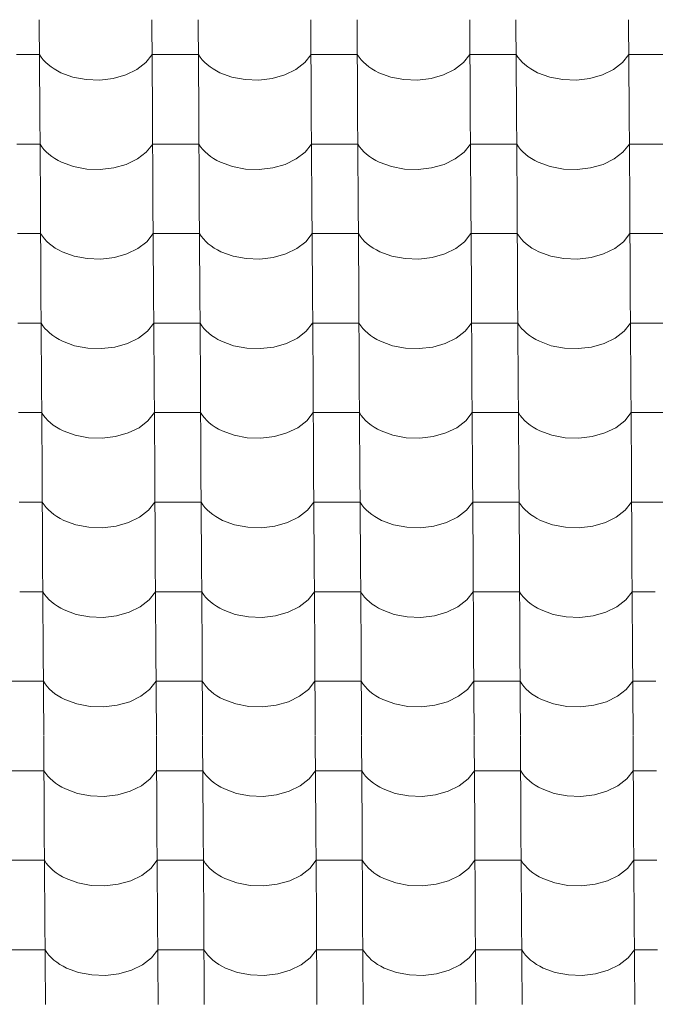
# Model space of a CAD drawing. Header units: millimetres. Extents: x -29001 to 109416, y -1251 to 13451.
# Tile 122 of 163: x -7600 to -6940, y 8009 to 9032. Entities that reach past the tile are written whole.
import ezdxf

# ---------------------------------------------------------------- set-up
doc = ezdxf.new("R2010")
doc.units = ezdxf.units.MM
doc.header["$MEASUREMENT"] = 0
doc.layers.add('POHLED JIŽNÍ_1_Konstrukce - nosné', color=7, linetype='Continuous')
doc.layers.add('POHLED JIŽNÍ_1_Nové_Výplně - Povrchové', color=7, linetype='Continuous')

# ---------------------------------------------------------------- blocks, each defined once
blk = doc.blocks.new('*X1', base_point=(-31394.7, -25864.9))
at = {"layer": 'POHLED JIŽNÍ_1_Nové_Výplně - Povrchové', "color": 21, "linetype": 'Continuous', "lineweight": 20, "true_color": 0xffaaaa}
for p, q in [((-7579.8, 9032.1), (-7579.2, 8939.4)), ((-7462.8, 9032.1), (-7462.3, 8939.4)), ((-7414.8, 9032.1), (-7414.2, 8939.4)), ((-7297.8, 9032.1), (-7297.3, 8939.4)), ((-7249.8, 9032.1), (-7249.2, 8939.4)), ((-7132.8, 9032.1), (-7132.3, 8939.4)), ((-7084.8, 9032.1), (-7084.2, 8939.4)), ((-6967.8, 9032.1), (-6967.3, 8939.4)), ((-7579.6, 8995.9), (-7603.6, 8995.9)), ((-7579.6, 8995.9), (-7577.7, 8993.2)), ((-7577.7, 8993.2), (-7575.6, 8990.5)), ((-7575.6, 8990.5), (-7573.2, 8987.9)), ((-7469.2, 8987.6), (-7462.6, 8995.9)), ((-7438.6, 8995.9), (-7462.6, 8995.9)), ((-7414.6, 8995.9), (-7438.6, 8995.9)), ((-7414.6, 8995.9), (-7412.7, 8993.2)), ((-7412.7, 8993.2), (-7410.6, 8990.5)), ((-7410.6, 8990.5), (-7408.2, 8987.9)), ((-7304.2, 8987.6), (-7297.6, 8995.9)), ((-7273.6, 8995.9), (-7297.6, 8995.9)), ((-7249.6, 8995.9), (-7273.6, 8995.9)), ((-7249.6, 8995.9), (-7247.7, 8993.2)), ((-7247.7, 8993.2), (-7245.6, 8990.5)), ((-7245.6, 8990.5), (-7243.2, 8987.9)), ((-7139.2, 8987.6), (-7132.6, 8995.9)), ((-7108.6, 8995.9), (-7132.6, 8995.9)), ((-7084.6, 8995.9), (-7108.6, 8995.9)), ((-7084.6, 8995.9), (-7082.7, 8993.2)), ((-7082.7, 8993.2), (-7080.6, 8990.5)), ((-7080.6, 8990.5), (-7078.2, 8987.9)), ((-6974.2, 8987.6), (-6967.6, 8995.9)), ((-6943.6, 8995.9), (-6967.6, 8995.9)), ((-6919.6, 8995.9), (-6943.6, 8995.9)), ((-7573.2, 8987.9), (-7570.5, 8985.4)), ((-7570.5, 8985.4), (-7567.5, 8983.1)), ((-7567.5, 8983.1), (-7564.3, 8980.9)), ((-7564.3, 8980.9), (-7560.9, 8978.9)), ((-7489.9, 8974.8), (-7478.5, 8980.4)), ((-7478.5, 8980.4), (-7469.2, 8987.6)), ((-7408.2, 8987.9), (-7405.5, 8985.4)), ((-7405.5, 8985.4), (-7402.5, 8983.1)), ((-7402.5, 8983.1), (-7399.3, 8980.9)), ((-7399.3, 8980.9), (-7395.9, 8978.9)), ((-7324.9, 8974.8), (-7313.5, 8980.4)), ((-7313.5, 8980.4), (-7304.2, 8987.6)), ((-7243.2, 8987.9), (-7240.5, 8985.4)), ((-7240.5, 8985.4), (-7237.5, 8983.1)), ((-7237.5, 8983.1), (-7234.3, 8980.9)), ((-7234.3, 8980.9), (-7230.9, 8978.9)), ((-7159.9, 8974.8), (-7148.5, 8980.4)), ((-7148.5, 8980.4), (-7139.2, 8987.6)), ((-7078.2, 8987.9), (-7075.5, 8985.4)), ((-7075.5, 8985.4), (-7072.5, 8983.1)), ((-7072.5, 8983.1), (-7069.3, 8980.9)), ((-7069.3, 8980.9), (-7065.9, 8978.9)), ((-6994.9, 8974.8), (-6983.5, 8980.4)), ((-6983.5, 8980.4), (-6974.2, 8987.6)), ((-7560.9, 8978.9), (-7557.3, 8977)), ((-7557.3, 8977), (-7544.8, 8972.5)), ((-7544.8, 8972.5), (-7531.1, 8969.9)), ((-7531.1, 8969.9), (-7516.9, 8969.4)), ((-7516.9, 8969.4), (-7503, 8971.1)), ((-7503, 8971.1), (-7489.9, 8974.8)), ((-7395.9, 8978.9), (-7392.3, 8977)), ((-7392.3, 8977), (-7379.8, 8972.5)), ((-7379.8, 8972.5), (-7366.1, 8969.9)), ((-7366.1, 8969.9), (-7351.9, 8969.4)), ((-7351.9, 8969.4), (-7338, 8971.1)), ((-7338, 8971.1), (-7324.9, 8974.8)), ((-7230.9, 8978.9), (-7227.3, 8977)), ((-7227.3, 8977), (-7214.8, 8972.5)), ((-7214.8, 8972.5), (-7201.1, 8969.9)), ((-7201.1, 8969.9), (-7186.9, 8969.4)), ((-7186.9, 8969.4), (-7173, 8971.1)), ((-7173, 8971.1), (-7159.9, 8974.8)), ((-7065.9, 8978.9), (-7062.3, 8977)), ((-7062.3, 8977), (-7049.8, 8972.5)), ((-7049.8, 8972.5), (-7036.1, 8969.9)), ((-7036.1, 8969.9), (-7021.9, 8969.4)), ((-7021.9, 8969.4), (-7008, 8971.1)), ((-7008, 8971.1), (-6994.9, 8974.8)), ((-7579.2, 8939.1), (-7578.6, 8846.4)), ((-7462.3, 8939.1), (-7461.7, 8846.4)), ((-7414.2, 8939.1), (-7413.6, 8846.4)), ((-7297.3, 8939.1), (-7296.7, 8846.4)), ((-7249.2, 8939.1), (-7248.6, 8846.4)), ((-7132.3, 8939.1), (-7131.7, 8846.4)), ((-7084.2, 8939.1), (-7083.7, 8846.4)), ((-6967.3, 8939.1), (-6966.7, 8846.4)), ((-7579, 8902.9), (-7603, 8902.9)), ((-7579, 8902.9), (-7577.2, 8900.1)), ((-7577.2, 8900.1), (-7575, 8897.4)), ((-7468.7, 8894.5), (-7462, 8902.9)), ((-7438, 8902.9), (-7462, 8902.9)), ((-7414, 8902.9), (-7438, 8902.9)), ((-7414, 8902.9), (-7412.2, 8900.1)), ((-7412.2, 8900.1), (-7410, 8897.4)), ((-7303.7, 8894.5), (-7297, 8902.9)), ((-7273, 8902.9), (-7297, 8902.9)), ((-7249, 8902.9), (-7273, 8902.9)), ((-7249, 8902.9), (-7247.2, 8900.1)), ((-7247.2, 8900.1), (-7245, 8897.4)), ((-7138.7, 8894.5), (-7132, 8902.9)), ((-7108, 8902.9), (-7132, 8902.9)), ((-7084, 8902.9), (-7108, 8902.9)), ((-7084, 8902.9), (-7082.2, 8900.1)), ((-7082.2, 8900.1), (-7080, 8897.4)), ((-6973.7, 8894.5), (-6967, 8902.9)), ((-6943, 8902.9), (-6967, 8902.9)), ((-6919, 8902.9), (-6943, 8902.9)), ((-7575, 8897.4), (-7572.6, 8894.9)), ((-7572.6, 8894.9), (-7569.9, 8892.4)), ((-7569.9, 8892.4), (-7566.9, 8890.1)), ((-7566.9, 8890.1), (-7563.7, 8887.9)), ((-7563.7, 8887.9), (-7560.3, 8885.9)), ((-7477.9, 8887.4), (-7468.7, 8894.5)), ((-7410, 8897.4), (-7407.6, 8894.9)), ((-7407.6, 8894.9), (-7404.9, 8892.4)), ((-7404.9, 8892.4), (-7401.9, 8890.1)), ((-7401.9, 8890.1), (-7398.7, 8887.9)), ((-7398.7, 8887.9), (-7395.3, 8885.9)), ((-7312.9, 8887.4), (-7303.7, 8894.5)), ((-7245, 8897.4), (-7242.6, 8894.9)), ((-7242.6, 8894.9), (-7239.9, 8892.4)), ((-7239.9, 8892.4), (-7236.9, 8890.1)), ((-7236.9, 8890.1), (-7233.7, 8887.9)), ((-7233.7, 8887.9), (-7230.3, 8885.9)), ((-7147.9, 8887.4), (-7138.7, 8894.5)), ((-7080, 8897.4), (-7077.6, 8894.9)), ((-7077.6, 8894.9), (-7074.9, 8892.4)), ((-7074.9, 8892.4), (-7072, 8890.1)), ((-7072, 8890.1), (-7068.8, 8887.9)), ((-7068.8, 8887.9), (-7065.3, 8885.9)), ((-6982.9, 8887.4), (-6973.7, 8894.5)), ((-7560.3, 8885.9), (-7556.7, 8884)), ((-7556.7, 8884), (-7544.2, 8879.5)), ((-7544.2, 8879.5), (-7530.5, 8876.9)), ((-7516.4, 8876.4), (-7502.4, 8878.1)), ((-7502.4, 8878.1), (-7489.4, 8881.8)), ((-7489.4, 8881.8), (-7477.9, 8887.4)), ((-7395.3, 8885.9), (-7391.7, 8884)), ((-7391.7, 8884), (-7379.2, 8879.5)), ((-7379.2, 8879.5), (-7365.5, 8876.9)), ((-7351.4, 8876.4), (-7337.4, 8878.1)), ((-7337.4, 8878.1), (-7324.4, 8881.8)), ((-7324.4, 8881.8), (-7312.9, 8887.4)), ((-7230.3, 8885.9), (-7226.7, 8884)), ((-7226.7, 8884), (-7214.2, 8879.5)), ((-7214.2, 8879.5), (-7200.5, 8876.9)), ((-7186.4, 8876.4), (-7172.4, 8878.1)), ((-7172.4, 8878.1), (-7159.4, 8881.8)), ((-7159.4, 8881.8), (-7147.9, 8887.4)), ((-7065.3, 8885.9), (-7061.7, 8884)), ((-7061.7, 8884), (-7049.2, 8879.5)), ((-7049.2, 8879.5), (-7035.5, 8876.9)), ((-7021.4, 8876.4), (-7007.4, 8878.1)), ((-7007.4, 8878.1), (-6994.4, 8881.8)), ((-6994.4, 8881.8), (-6982.9, 8887.4)), ((-7530.5, 8876.9), (-7516.4, 8876.4)), ((-7365.5, 8876.9), (-7351.4, 8876.4)), ((-7200.5, 8876.9), (-7186.4, 8876.4)), ((-7035.5, 8876.9), (-7021.4, 8876.4)), ((-7578.6, 8846.1), (-7578.1, 8753.4)), ((-7461.7, 8846.1), (-7461.1, 8753.4)), ((-7413.6, 8846.1), (-7413.1, 8753.4)), ((-7296.7, 8846.1), (-7296.1, 8753.4)), ((-7248.6, 8846.1), (-7248.1, 8753.4)), ((-7131.7, 8846.1), (-7131.1, 8753.4)), ((-7083.6, 8846.1), (-7083.1, 8753.4)), ((-6966.7, 8846.1), (-6966.1, 8753.4)), ((-7578.4, 8809.9), (-7602.4, 8809.9)), ((-7578.4, 8809.9), (-7576.6, 8807.1)), ((-7576.6, 8807.1), (-7574.4, 8804.4)), ((-7468.1, 8801.5), (-7461.5, 8809.9)), ((-7437.4, 8809.9), (-7461.5, 8809.9)), ((-7413.4, 8809.9), (-7437.4, 8809.9)), ((-7413.4, 8809.9), (-7411.6, 8807.1)), ((-7411.6, 8807.1), (-7409.4, 8804.4)), ((-7303.1, 8801.5), (-7296.5, 8809.9)), ((-7272.4, 8809.9), (-7296.5, 8809.9)), ((-7248.4, 8809.9), (-7272.4, 8809.9)), ((-7248.4, 8809.9), (-7246.6, 8807.1)), ((-7246.6, 8807.1), (-7244.4, 8804.4)), ((-7138.1, 8801.5), (-7131.5, 8809.9)), ((-7107.4, 8809.9), (-7131.5, 8809.9)), ((-7083.4, 8809.9), (-7107.4, 8809.9)), ((-7083.4, 8809.9), (-7081.6, 8807.1)), ((-7081.6, 8807.1), (-7079.4, 8804.4)), ((-6973.1, 8801.5), (-6966.5, 8809.9)), ((-6942.4, 8809.9), (-6966.5, 8809.9)), ((-6918.4, 8809.9), (-6942.4, 8809.9)), ((-7574.4, 8804.4), (-7572, 8801.8)), ((-7572, 8801.8), (-7569.3, 8799.4)), ((-7569.3, 8799.4), (-7566.4, 8797.1)), ((-7566.4, 8797.1), (-7563.2, 8794.9)), ((-7477.3, 8794.4), (-7468.1, 8801.5)), ((-7409.4, 8804.4), (-7407, 8801.8)), ((-7407, 8801.8), (-7404.3, 8799.4)), ((-7404.3, 8799.4), (-7401.4, 8797.1)), ((-7401.4, 8797.1), (-7398.2, 8794.9)), ((-7312.3, 8794.4), (-7303.1, 8801.5)), ((-7244.4, 8804.4), (-7242, 8801.8)), ((-7242, 8801.8), (-7239.3, 8799.4)), ((-7239.3, 8799.4), (-7236.4, 8797.1)), ((-7236.4, 8797.1), (-7233.2, 8794.9)), ((-7147.3, 8794.4), (-7138.1, 8801.5)), ((-7079.4, 8804.4), (-7077, 8801.8)), ((-7077, 8801.8), (-7074.3, 8799.4)), ((-7074.3, 8799.4), (-7071.4, 8797.1)), ((-7071.4, 8797.1), (-7068.2, 8794.9)), ((-6982.3, 8794.4), (-6973.1, 8801.5)), ((-7563.2, 8794.9), (-7559.7, 8792.9)), ((-7559.7, 8792.9), (-7556.1, 8791)), ((-7556.1, 8791), (-7543.6, 8786.4)), ((-7543.6, 8786.4), (-7530, 8783.9)), ((-7501.8, 8785.1), (-7488.8, 8788.8)), ((-7488.8, 8788.8), (-7477.3, 8794.4)), ((-7398.2, 8794.9), (-7394.7, 8792.9)), ((-7394.7, 8792.9), (-7391.1, 8791)), ((-7391.1, 8791), (-7378.6, 8786.4)), ((-7378.6, 8786.4), (-7365, 8783.9)), ((-7336.8, 8785.1), (-7323.8, 8788.8)), ((-7323.8, 8788.8), (-7312.3, 8794.4)), ((-7233.2, 8794.9), (-7229.7, 8792.9)), ((-7229.7, 8792.9), (-7226.1, 8791)), ((-7226.1, 8791), (-7213.6, 8786.4)), ((-7213.6, 8786.4), (-7200, 8783.9)), ((-7171.8, 8785.1), (-7158.8, 8788.8)), ((-7158.8, 8788.8), (-7147.3, 8794.4)), ((-7068.2, 8794.9), (-7064.7, 8792.9)), ((-7064.7, 8792.9), (-7061.1, 8791)), ((-7061.1, 8791), (-7048.6, 8786.4)), ((-7048.6, 8786.4), (-7035, 8783.9)), ((-7006.8, 8785.1), (-6993.8, 8788.8)), ((-6993.8, 8788.8), (-6982.3, 8794.4)), ((-7530, 8783.9), (-7515.8, 8783.4)), ((-7515.8, 8783.4), (-7501.8, 8785.1)), ((-7365, 8783.9), (-7350.8, 8783.4)), ((-7350.8, 8783.4), (-7336.8, 8785.1)), ((-7200, 8783.9), (-7185.8, 8783.4)), ((-7185.8, 8783.4), (-7171.8, 8785.1)), ((-7035, 8783.9), (-7020.8, 8783.4)), ((-7020.8, 8783.4), (-7006.8, 8785.1)), ((-7578.1, 8753.1), (-7577.5, 8660.4)), ((-7461.1, 8753.1), (-7460.5, 8660.4)), ((-7413.1, 8753.1), (-7412.5, 8660.4)), ((-7296.1, 8753.1), (-7295.5, 8660.4)), ((-7248.1, 8753.1), (-7247.5, 8660.4)), ((-7131.1, 8753.1), (-7130.5, 8660.4)), ((-7083.1, 8753.1), (-7082.5, 8660.4)), ((-6966.1, 8753.1), (-6965.5, 8660.4)), ((-7577.8, 8716.9), (-7601.9, 8716.9)), ((-7577.8, 8716.9), (-7576, 8714.1)), ((-7576, 8714.1), (-7573.9, 8711.4)), ((-7467.5, 8708.5), (-7460.9, 8716.9)), ((-7436.9, 8716.9), (-7460.9, 8716.9)), ((-7412.8, 8716.9), (-7436.9, 8716.9)), ((-7412.8, 8716.9), (-7411, 8714.1)), ((-7411, 8714.1), (-7408.9, 8711.4)), ((-7302.5, 8708.5), (-7295.9, 8716.9)), ((-7271.9, 8716.9), (-7295.9, 8716.9)), ((-7247.8, 8716.9), (-7271.9, 8716.9)), ((-7247.8, 8716.9), (-7246, 8714.1)), ((-7246, 8714.1), (-7243.9, 8711.4)), ((-7137.5, 8708.5), (-7130.9, 8716.9)), ((-7106.9, 8716.9), (-7130.9, 8716.9)), ((-7082.8, 8716.9), (-7106.9, 8716.9)), ((-7082.8, 8716.9), (-7081, 8714.1)), ((-7081, 8714.1), (-7078.9, 8711.4)), ((-6972.5, 8708.5), (-6965.9, 8716.9)), ((-6941.9, 8716.9), (-6965.9, 8716.9)), ((-6917.8, 8716.9), (-6941.9, 8716.9)), ((-7573.9, 8711.4), (-7571.4, 8708.8)), ((-7571.4, 8708.8), (-7568.7, 8706.4)), ((-7568.7, 8706.4), (-7565.8, 8704)), ((-7565.8, 8704), (-7562.6, 8701.9)), ((-7476.8, 8701.4), (-7467.5, 8708.5)), ((-7408.9, 8711.4), (-7406.4, 8708.8)), ((-7406.4, 8708.8), (-7403.7, 8706.4)), ((-7403.7, 8706.4), (-7400.8, 8704)), ((-7400.8, 8704), (-7397.6, 8701.9)), ((-7311.8, 8701.4), (-7302.5, 8708.5)), ((-7243.9, 8711.4), (-7241.4, 8708.8)), ((-7241.4, 8708.8), (-7238.7, 8706.4)), ((-7238.7, 8706.4), (-7235.8, 8704)), ((-7235.8, 8704), (-7232.6, 8701.9)), ((-7146.8, 8701.4), (-7137.5, 8708.5)), ((-7078.9, 8711.4), (-7076.4, 8708.8)), ((-7076.4, 8708.8), (-7073.7, 8706.4)), ((-7073.7, 8706.4), (-7070.8, 8704)), ((-7070.8, 8704), (-7067.6, 8701.9)), ((-6981.8, 8701.4), (-6972.5, 8708.5)), ((-7562.6, 8701.9), (-7559.2, 8699.9)), ((-7559.2, 8699.9), (-7555.5, 8698)), ((-7555.5, 8698), (-7543.1, 8693.4)), ((-7501.2, 8692), (-7488.2, 8695.8)), ((-7488.2, 8695.8), (-7476.8, 8701.4)), ((-7397.6, 8701.9), (-7394.2, 8699.9)), ((-7394.2, 8699.9), (-7390.5, 8698)), ((-7390.5, 8698), (-7378.1, 8693.4)), ((-7336.2, 8692), (-7323.2, 8695.8)), ((-7323.2, 8695.8), (-7311.8, 8701.4)), ((-7232.6, 8701.9), (-7229.2, 8699.9)), ((-7229.2, 8699.9), (-7225.5, 8698)), ((-7225.5, 8698), (-7213.1, 8693.4)), ((-7171.2, 8692), (-7158.2, 8695.8)), ((-7158.2, 8695.8), (-7146.8, 8701.4)), ((-7067.6, 8701.9), (-7064.2, 8699.9)), ((-7064.2, 8699.9), (-7060.5, 8698)), ((-7060.5, 8698), (-7048.1, 8693.4)), ((-7006.2, 8692), (-6993.2, 8695.8)), ((-6993.2, 8695.8), (-6981.8, 8701.4)), ((-7543.1, 8693.4), (-7529.4, 8690.8)), ((-7529.4, 8690.8), (-7515.2, 8690.4)), ((-7515.2, 8690.4), (-7501.2, 8692)), ((-7378.1, 8693.4), (-7364.4, 8690.8)), ((-7364.4, 8690.8), (-7350.2, 8690.4)), ((-7350.2, 8690.4), (-7336.2, 8692)), ((-7213.1, 8693.4), (-7199.4, 8690.8)), ((-7199.4, 8690.8), (-7185.2, 8690.4)), ((-7185.2, 8690.4), (-7171.2, 8692)), ((-7048.1, 8693.4), (-7034.4, 8690.8)), ((-7034.4, 8690.8), (-7020.2, 8690.4)), ((-7020.2, 8690.4), (-7006.2, 8692)), ((-7577.5, 8660.1), (-7576.9, 8567.4)), ((-7460.5, 8660.1), (-7459.9, 8567.4)), ((-7412.5, 8660.1), (-7411.9, 8567.4)), ((-7295.5, 8660.1), (-7294.9, 8567.4)), ((-7247.5, 8660.1), (-7246.9, 8567.4)), ((-7130.5, 8660.1), (-7129.9, 8567.4)), ((-7082.5, 8660.1), (-7081.9, 8567.4)), ((-6965.5, 8660.1), (-6964.9, 8567.4)), ((-7577.3, 8623.9), (-7601.3, 8623.9)), ((-7577.3, 8623.9), (-7575.4, 8621.1)), ((-7466.9, 8615.5), (-7460.3, 8623.9)), ((-7436.3, 8623.9), (-7460.3, 8623.9)), ((-7412.3, 8623.9), (-7436.3, 8623.9)), ((-7412.3, 8623.9), (-7410.4, 8621.1)), ((-7301.9, 8615.5), (-7295.3, 8623.9)), ((-7271.3, 8623.9), (-7295.3, 8623.9)), ((-7247.3, 8623.9), (-7271.3, 8623.9)), ((-7247.3, 8623.9), (-7245.4, 8621.1)), ((-7136.9, 8615.5), (-7130.3, 8623.9)), ((-7106.3, 8623.9), (-7130.3, 8623.9)), ((-7082.3, 8623.9), (-7106.3, 8623.9)), ((-7082.3, 8623.9), (-7080.4, 8621.1)), ((-6971.9, 8615.5), (-6965.3, 8623.9)), ((-6941.3, 8623.9), (-6965.3, 8623.9)), ((-6917.3, 8623.9), (-6941.3, 8623.9)), ((-7575.4, 8621.1), (-7573.3, 8618.4)), ((-7573.3, 8618.4), (-7570.8, 8615.8)), ((-7570.8, 8615.8), (-7568.2, 8613.4)), ((-7568.2, 8613.4), (-7565.2, 8611)), ((-7476.2, 8608.3), (-7466.9, 8615.5)), ((-7410.4, 8621.1), (-7408.3, 8618.4)), ((-7408.3, 8618.4), (-7405.9, 8615.8)), ((-7405.9, 8615.8), (-7403.2, 8613.4)), ((-7403.2, 8613.4), (-7400.2, 8611)), ((-7311.2, 8608.3), (-7301.9, 8615.5)), ((-7245.4, 8621.1), (-7243.3, 8618.4)), ((-7243.3, 8618.4), (-7240.9, 8615.8)), ((-7240.9, 8615.8), (-7238.2, 8613.4)), ((-7238.2, 8613.4), (-7235.2, 8611)), ((-7146.2, 8608.3), (-7136.9, 8615.5)), ((-7080.4, 8621.1), (-7078.3, 8618.4)), ((-7078.3, 8618.4), (-7075.9, 8615.8)), ((-7075.9, 8615.8), (-7073.2, 8613.4)), ((-7073.2, 8613.4), (-7070.2, 8611)), ((-6981.2, 8608.3), (-6971.9, 8615.5)), ((-7565.2, 8611), (-7562, 8608.9)), ((-7562, 8608.9), (-7558.6, 8606.8)), ((-7558.6, 8606.8), (-7554.9, 8605)), ((-7554.9, 8605), (-7542.5, 8600.4)), ((-7500.6, 8599), (-7487.6, 8602.8)), ((-7487.6, 8602.8), (-7476.2, 8608.3)), ((-7400.2, 8611), (-7397, 8608.9)), ((-7397, 8608.9), (-7393.6, 8606.8)), ((-7393.6, 8606.8), (-7389.9, 8605)), ((-7389.9, 8605), (-7377.5, 8600.4)), ((-7335.7, 8599), (-7322.6, 8602.8)), ((-7322.6, 8602.8), (-7311.2, 8608.3)), ((-7235.2, 8611), (-7232, 8608.9)), ((-7232, 8608.9), (-7228.6, 8606.8)), ((-7228.6, 8606.8), (-7224.9, 8605)), ((-7224.9, 8605), (-7212.5, 8600.4)), ((-7170.7, 8599), (-7157.6, 8602.8)), ((-7157.6, 8602.8), (-7146.2, 8608.3)), ((-7070.2, 8611), (-7067, 8608.9)), ((-7067, 8608.9), (-7063.6, 8606.8)), ((-7063.6, 8606.8), (-7059.9, 8605)), ((-7059.9, 8605), (-7047.5, 8600.4)), ((-7005.7, 8599), (-6992.6, 8602.8)), ((-6992.6, 8602.8), (-6981.2, 8608.3)), ((-7542.5, 8600.4), (-7528.8, 8597.8)), ((-7528.8, 8597.8), (-7514.6, 8597.4)), ((-7514.6, 8597.4), (-7500.6, 8599)), ((-7377.5, 8600.4), (-7363.8, 8597.8)), ((-7363.8, 8597.8), (-7349.6, 8597.4)), ((-7349.6, 8597.4), (-7335.7, 8599)), ((-7212.5, 8600.4), (-7198.8, 8597.8)), ((-7198.8, 8597.8), (-7184.6, 8597.4)), ((-7184.6, 8597.4), (-7170.7, 8599)), ((-7047.5, 8600.4), (-7033.8, 8597.8)), ((-7033.8, 8597.8), (-7019.6, 8597.4)), ((-7019.6, 8597.4), (-7005.7, 8599)), ((-7576.9, 8567.1), (-7576.3, 8474.4)), ((-7459.9, 8567.1), (-7459.4, 8474.4)), ((-7411.9, 8567.1), (-7411.3, 8474.4)), ((-7294.9, 8567.1), (-7294.4, 8474.4)), ((-7246.9, 8567.1), (-7246.3, 8474.4)), ((-7129.9, 8567.1), (-7129.4, 8474.4)), ((-7081.9, 8567.1), (-7081.3, 8474.4)), ((-6964.9, 8567.1), (-6964.4, 8474.4)), ((-7576.7, 8530.9), (-7600.7, 8530.9)), ((-7576.7, 8530.9), (-7574.8, 8528.1)), ((-7466.3, 8522.5), (-7459.7, 8530.9)), ((-7435.7, 8530.9), (-7459.7, 8530.9)), ((-7411.7, 8530.9), (-7435.7, 8530.9)), ((-7411.7, 8530.9), (-7409.8, 8528.1)), ((-7301.3, 8522.5), (-7294.7, 8530.9)), ((-7270.7, 8530.9), (-7294.7, 8530.9)), ((-7246.7, 8530.9), (-7270.7, 8530.9)), ((-7246.7, 8530.9), (-7244.8, 8528.1)), ((-7136.3, 8522.5), (-7129.7, 8530.9)), ((-7105.7, 8530.9), (-7129.7, 8530.9)), ((-7081.7, 8530.9), (-7105.7, 8530.9)), ((-7081.7, 8530.9), (-7079.8, 8528.1)), ((-6971.3, 8522.5), (-6964.7, 8530.9)), ((-6940.7, 8530.9), (-6964.7, 8530.9)), ((-6916.7, 8530.9), (-6940.7, 8530.9)), ((-7574.8, 8528.1), (-7572.7, 8525.4)), ((-7572.7, 8525.4), (-7570.3, 8522.8)), ((-7570.3, 8522.8), (-7567.6, 8520.4)), ((-7567.6, 8520.4), (-7564.6, 8518)), ((-7475.6, 8515.3), (-7466.3, 8522.5)), ((-7409.8, 8528.1), (-7407.7, 8525.4)), ((-7407.7, 8525.4), (-7405.3, 8522.8)), ((-7405.3, 8522.8), (-7402.6, 8520.4)), ((-7402.6, 8520.4), (-7399.6, 8518)), ((-7310.6, 8515.3), (-7301.3, 8522.5)), ((-7244.8, 8528.1), (-7242.7, 8525.4)), ((-7242.7, 8525.4), (-7240.3, 8522.8)), ((-7240.3, 8522.8), (-7237.6, 8520.4)), ((-7237.6, 8520.4), (-7234.6, 8518)), ((-7145.6, 8515.3), (-7136.3, 8522.5)), ((-7079.8, 8528.1), (-7077.7, 8525.4)), ((-7077.7, 8525.4), (-7075.3, 8522.8)), ((-7075.3, 8522.8), (-7072.6, 8520.4)), ((-7072.6, 8520.4), (-7069.6, 8518)), ((-6980.6, 8515.3), (-6971.3, 8522.5)), ((-7564.6, 8518), (-7561.4, 8515.9)), ((-7561.4, 8515.9), (-7558, 8513.8)), ((-7558, 8513.8), (-7554.4, 8512)), ((-7554.4, 8512), (-7541.9, 8507.4)), ((-7500.1, 8506), (-7487, 8509.7)), ((-7487, 8509.7), (-7475.6, 8515.3)), ((-7399.6, 8518), (-7396.4, 8515.9)), ((-7396.4, 8515.9), (-7393, 8513.8)), ((-7393, 8513.8), (-7389.4, 8512)), ((-7389.4, 8512), (-7376.9, 8507.4)), ((-7335.1, 8506), (-7322, 8509.7)), ((-7322, 8509.7), (-7310.6, 8515.3)), ((-7234.6, 8518), (-7231.4, 8515.9)), ((-7231.4, 8515.9), (-7228, 8513.8)), ((-7228, 8513.8), (-7224.4, 8512)), ((-7224.4, 8512), (-7211.9, 8507.4)), ((-7170.1, 8506), (-7157, 8509.7)), ((-7157, 8509.7), (-7145.6, 8515.3)), ((-7069.6, 8518), (-7066.4, 8515.9)), ((-7066.4, 8515.9), (-7063, 8513.8)), ((-7063, 8513.8), (-7059.4, 8512)), ((-7059.4, 8512), (-7046.9, 8507.4)), ((-7005.1, 8506), (-6992, 8509.7)), ((-6992, 8509.7), (-6980.6, 8515.3)), ((-7541.9, 8507.4), (-7528.2, 8504.8)), ((-7528.2, 8504.8), (-7514, 8504.4)), ((-7514, 8504.4), (-7500.1, 8506)), ((-7376.9, 8507.4), (-7363.2, 8504.8)), ((-7363.2, 8504.8), (-7349, 8504.4)), ((-7349, 8504.4), (-7335.1, 8506)), ((-7211.9, 8507.4), (-7198.2, 8504.8)), ((-7198.2, 8504.8), (-7184, 8504.4)), ((-7184, 8504.4), (-7170.1, 8506)), ((-7046.9, 8507.4), (-7033.2, 8504.8)), ((-7033.2, 8504.8), (-7019, 8504.4)), ((-7019, 8504.4), (-7005.1, 8506)), ((-7576.3, 8474), (-7575.7, 8381.4)), ((-7459.4, 8474), (-7458.8, 8381.4)), ((-7411.3, 8474), (-7410.7, 8381.4)), ((-7294.4, 8474), (-7293.8, 8381.4)), ((-7246.3, 8474), (-7245.7, 8381.4)), ((-7129.4, 8474), (-7128.8, 8381.4)), ((-7081.3, 8474), (-7080.7, 8381.4)), ((-6964.4, 8474), (-6963.8, 8381.4)), ((-7576.1, 8437.9), (-7600.1, 8437.9)), ((-7576.1, 8437.9), (-7574.2, 8435.1)), ((-7465.7, 8429.5), (-7459.1, 8437.9)), ((-7435.1, 8437.9), (-7459.1, 8437.9)), ((-7411.1, 8437.9), (-7435.1, 8437.9)), ((-7411.1, 8437.9), (-7409.3, 8435.1)), ((-7300.7, 8429.5), (-7294.1, 8437.9)), ((-7270.1, 8437.9), (-7294.1, 8437.9)), ((-7246.1, 8437.9), (-7270.1, 8437.9)), ((-7246.1, 8437.9), (-7244.3, 8435.1)), ((-7135.7, 8429.5), (-7129.1, 8437.9)), ((-7105.1, 8437.9), (-7129.1, 8437.9)), ((-7081.1, 8437.9), (-7105.1, 8437.9)), ((-7081.1, 8437.9), (-7079.3, 8435.1)), ((-6970.8, 8429.5), (-6964.1, 8437.9)), ((-6940.1, 8437.9), (-6964.1, 8437.9)), ((-7574.2, 8435.1), (-7572.1, 8432.4)), ((-7572.1, 8432.4), (-7569.7, 8429.8)), ((-7569.7, 8429.8), (-7567, 8427.3)), ((-7475, 8422.3), (-7465.7, 8429.5)), ((-7409.3, 8435.1), (-7407.1, 8432.4)), ((-7407.1, 8432.4), (-7404.7, 8429.8)), ((-7404.7, 8429.8), (-7402, 8427.3)), ((-7310, 8422.3), (-7300.7, 8429.5)), ((-7244.3, 8435.1), (-7242.1, 8432.4)), ((-7242.1, 8432.4), (-7239.7, 8429.8)), ((-7239.7, 8429.8), (-7237, 8427.3)), ((-7145, 8422.3), (-7135.7, 8429.5)), ((-7079.3, 8435.1), (-7077.1, 8432.4)), ((-7077.1, 8432.4), (-7074.7, 8429.8)), ((-7074.7, 8429.8), (-7072, 8427.3)), ((-6980, 8422.3), (-6970.8, 8429.5)), ((-7567, 8427.3), (-7564, 8425)), ((-7564, 8425), (-7560.8, 8422.8)), ((-7560.8, 8422.8), (-7557.4, 8420.8)), ((-7557.4, 8420.8), (-7553.8, 8419)), ((-7553.8, 8419), (-7541.3, 8414.4)), ((-7486.4, 8416.7), (-7475, 8422.3)), ((-7402, 8427.3), (-7399, 8425)), ((-7399, 8425), (-7395.8, 8422.8)), ((-7395.8, 8422.8), (-7392.4, 8420.8)), ((-7392.4, 8420.8), (-7388.8, 8419)), ((-7388.8, 8419), (-7376.3, 8414.4)), ((-7321.5, 8416.7), (-7310, 8422.3)), ((-7237, 8427.3), (-7234, 8425)), ((-7234, 8425), (-7230.8, 8422.8)), ((-7230.8, 8422.8), (-7227.4, 8420.8)), ((-7227.4, 8420.8), (-7223.8, 8419)), ((-7223.8, 8419), (-7211.3, 8414.4)), ((-7156.5, 8416.7), (-7145, 8422.3)), ((-7072, 8427.3), (-7069, 8425)), ((-7069, 8425), (-7065.8, 8422.8)), ((-7065.8, 8422.8), (-7062.4, 8420.8)), ((-7062.4, 8420.8), (-7058.8, 8419)), ((-7058.8, 8419), (-7046.3, 8414.4)), ((-6991.5, 8416.7), (-6980, 8422.3)), ((-7541.3, 8414.4), (-7527.6, 8411.8)), ((-7527.6, 8411.8), (-7513.4, 8411.3)), ((-7513.4, 8411.3), (-7499.5, 8413)), ((-7499.5, 8413), (-7486.4, 8416.7)), ((-7376.3, 8414.4), (-7362.6, 8411.8)), ((-7362.6, 8411.8), (-7348.5, 8411.3)), ((-7348.5, 8411.3), (-7334.5, 8413)), ((-7334.5, 8413), (-7321.5, 8416.7)), ((-7211.3, 8414.4), (-7197.6, 8411.8)), ((-7197.6, 8411.8), (-7183.5, 8411.3)), ((-7183.5, 8411.3), (-7169.5, 8413)), ((-7169.5, 8413), (-7156.5, 8416.7)), ((-7046.3, 8414.4), (-7032.6, 8411.8)), ((-7032.6, 8411.8), (-7018.5, 8411.3)), ((-7018.5, 8411.3), (-7004.5, 8413)), ((-7004.5, 8413), (-6991.5, 8416.7)), ((-7575.7, 8381), (-7575.2, 8288.4)), ((-7458.8, 8381), (-7458.2, 8288.4)), ((-7410.7, 8381), (-7410.2, 8288.4)), ((-7293.8, 8381), (-7293.2, 8288.4)), ((-7245.7, 8381), (-7245.2, 8288.4)), ((-7128.8, 8381), (-7128.2, 8288.4)), ((-7080.7, 8381), (-7080.2, 8288.4)), ((-6963.8, 8381), (-6963.2, 8288.4)), ((-7599.5, 8344.9), (-7623.5, 8344.9)), ((-7575.5, 8344.9), (-7599.5, 8344.9)), ((-7575.5, 8344.9), (-7573.7, 8342.1)), ((-7573.7, 8342.1), (-7571.5, 8339.4)), ((-7571.5, 8339.4), (-7569.1, 8336.8)), ((-7569.1, 8336.8), (-7566.4, 8334.3)), ((-7474.4, 8329.3), (-7465.2, 8336.5)), ((-7465.2, 8336.5), (-7458.5, 8344.9)), ((-7434.5, 8344.9), (-7458.5, 8344.9)), ((-7410.5, 8344.9), (-7434.5, 8344.9)), ((-7410.5, 8344.9), (-7408.7, 8342.1)), ((-7408.7, 8342.1), (-7406.5, 8339.4)), ((-7406.5, 8339.4), (-7404.1, 8336.8)), ((-7404.1, 8336.8), (-7401.4, 8334.3)), ((-7309.4, 8329.3), (-7300.2, 8336.5)), ((-7300.2, 8336.5), (-7293.5, 8344.9)), ((-7269.5, 8344.9), (-7293.5, 8344.9)), ((-7245.5, 8344.9), (-7269.5, 8344.9)), ((-7245.5, 8344.9), (-7243.7, 8342.1)), ((-7243.7, 8342.1), (-7241.5, 8339.4)), ((-7241.5, 8339.4), (-7239.1, 8336.8)), ((-7239.1, 8336.8), (-7236.4, 8334.3)), ((-7144.4, 8329.3), (-7135.2, 8336.5)), ((-7135.2, 8336.5), (-7128.6, 8344.9)), ((-7104.5, 8344.9), (-7128.6, 8344.9)), ((-7080.5, 8344.9), (-7104.5, 8344.9)), ((-7080.5, 8344.9), (-7078.7, 8342.1)), ((-7078.7, 8342.1), (-7076.5, 8339.4)), ((-7076.5, 8339.4), (-7074.1, 8336.8)), ((-7074.1, 8336.8), (-7071.4, 8334.3)), ((-6979.4, 8329.3), (-6970.2, 8336.5)), ((-6970.2, 8336.5), (-6963.6, 8344.9)), ((-6939.5, 8344.9), (-6963.6, 8344.9)), ((-7566.4, 8334.3), (-7563.5, 8332)), ((-7563.5, 8332), (-7560.3, 8329.8)), ((-7560.3, 8329.8), (-7556.8, 8327.8)), ((-7556.8, 8327.8), (-7553.2, 8326)), ((-7553.2, 8326), (-7540.7, 8321.4)), ((-7485.9, 8323.7), (-7474.4, 8329.3)), ((-7401.4, 8334.3), (-7398.5, 8332)), ((-7398.5, 8332), (-7395.3, 8329.8)), ((-7395.3, 8329.8), (-7391.8, 8327.8)), ((-7391.8, 8327.8), (-7388.2, 8326)), ((-7388.2, 8326), (-7375.7, 8321.4)), ((-7320.9, 8323.7), (-7309.4, 8329.3)), ((-7236.4, 8334.3), (-7233.5, 8332)), ((-7233.5, 8332), (-7230.3, 8329.8)), ((-7230.3, 8329.8), (-7226.8, 8327.8)), ((-7226.8, 8327.8), (-7223.2, 8326)), ((-7223.2, 8326), (-7210.7, 8321.4)), ((-7155.9, 8323.7), (-7144.4, 8329.3)), ((-7071.4, 8334.3), (-7068.5, 8332)), ((-7068.5, 8332), (-7065.3, 8329.8)), ((-7065.3, 8329.8), (-7061.8, 8327.8)), ((-7061.8, 8327.8), (-7058.2, 8326)), ((-7058.2, 8326), (-7045.7, 8321.4)), ((-6990.9, 8323.7), (-6979.4, 8329.3)), ((-7540.7, 8321.4), (-7527, 8318.8)), ((-7527, 8318.8), (-7512.9, 8318.3)), ((-7512.9, 8318.3), (-7498.9, 8320)), ((-7498.9, 8320), (-7485.9, 8323.7)), ((-7375.7, 8321.4), (-7362.1, 8318.8)), ((-7362.1, 8318.8), (-7347.9, 8318.3)), ((-7347.9, 8318.3), (-7333.9, 8320)), ((-7333.9, 8320), (-7320.9, 8323.7)), ((-7210.7, 8321.4), (-7197.1, 8318.8)), ((-7197.1, 8318.8), (-7182.9, 8318.3)), ((-7182.9, 8318.3), (-7168.9, 8320)), ((-7168.9, 8320), (-7155.9, 8323.7)), ((-7045.7, 8321.4), (-7032.1, 8318.8)), ((-7032.1, 8318.8), (-7017.9, 8318.3)), ((-7017.9, 8318.3), (-7003.9, 8320)), ((-7003.9, 8320), (-6990.9, 8323.7)), ((-7575.2, 8288), (-7574.6, 8195.4)), ((-7458.2, 8288), (-7457.6, 8195.4)), ((-7410.2, 8288), (-7409.6, 8195.4)), ((-7293.2, 8288), (-7292.6, 8195.4)), ((-7245.2, 8288), (-7244.6, 8195.4)), ((-7128.2, 8288), (-7127.6, 8195.4)), ((-7080.2, 8288), (-7079.6, 8195.4)), ((-6963.2, 8288), (-6962.6, 8195.4)), ((-7598.9, 8251.9), (-7623, 8251.9)), ((-7574.9, 8251.9), (-7598.9, 8251.9)), ((-7574.9, 8251.9), (-7573.1, 8249.1)), ((-7573.1, 8249.1), (-7570.9, 8246.4)), ((-7570.9, 8246.4), (-7568.5, 8243.8)), ((-7568.5, 8243.8), (-7565.8, 8241.3)), ((-7464.6, 8243.5), (-7458, 8251.9)), ((-7433.9, 8251.9), (-7458, 8251.9)), ((-7409.9, 8251.9), (-7433.9, 8251.9)), ((-7409.9, 8251.9), (-7408.1, 8249.1)), ((-7408.1, 8249.1), (-7405.9, 8246.4)), ((-7405.9, 8246.4), (-7403.5, 8243.8)), ((-7403.5, 8243.8), (-7400.8, 8241.3)), ((-7299.6, 8243.5), (-7293, 8251.9)), ((-7268.9, 8251.9), (-7293, 8251.9)), ((-7244.9, 8251.9), (-7268.9, 8251.9)), ((-7244.9, 8251.9), (-7243.1, 8249.1)), ((-7243.1, 8249.1), (-7241, 8246.4)), ((-7241, 8246.4), (-7238.5, 8243.8)), ((-7238.5, 8243.8), (-7235.8, 8241.3)), ((-7134.6, 8243.5), (-7128, 8251.9)), ((-7104, 8251.9), (-7128, 8251.9)), ((-7079.9, 8251.9), (-7104, 8251.9)), ((-7079.9, 8251.9), (-7078.1, 8249.1)), ((-7078.1, 8249.1), (-7076, 8246.4)), ((-7076, 8246.4), (-7073.5, 8243.8)), ((-7073.5, 8243.8), (-7070.8, 8241.3)), ((-6969.6, 8243.5), (-6963, 8251.9)), ((-6939, 8251.9), (-6963, 8251.9)), ((-7565.8, 8241.3), (-7562.9, 8239)), ((-7562.9, 8239), (-7559.7, 8236.8)), ((-7559.7, 8236.8), (-7556.2, 8234.8)), ((-7556.2, 8234.8), (-7552.6, 8233)), ((-7485.3, 8230.7), (-7473.8, 8236.3)), ((-7473.8, 8236.3), (-7464.6, 8243.5)), ((-7400.8, 8241.3), (-7397.9, 8239)), ((-7397.9, 8239), (-7394.7, 8236.8)), ((-7394.7, 8236.8), (-7391.3, 8234.8)), ((-7391.3, 8234.8), (-7387.6, 8233)), ((-7320.3, 8230.7), (-7308.8, 8236.3)), ((-7308.8, 8236.3), (-7299.6, 8243.5)), ((-7235.8, 8241.3), (-7232.9, 8239)), ((-7232.9, 8239), (-7229.7, 8236.8)), ((-7229.7, 8236.8), (-7226.3, 8234.8)), ((-7226.3, 8234.8), (-7222.6, 8233)), ((-7155.3, 8230.7), (-7143.8, 8236.3)), ((-7143.8, 8236.3), (-7134.6, 8243.5)), ((-7070.8, 8241.3), (-7067.9, 8239)), ((-7067.9, 8239), (-7064.7, 8236.8)), ((-7064.7, 8236.8), (-7061.3, 8234.8)), ((-7061.3, 8234.8), (-7057.6, 8233)), ((-6990.3, 8230.7), (-6978.9, 8236.3)), ((-6978.9, 8236.3), (-6969.6, 8243.5)), ((-7552.6, 8233), (-7540.1, 8228.4)), ((-7540.1, 8228.4), (-7526.5, 8225.8)), ((-7526.5, 8225.8), (-7512.3, 8225.3)), ((-7512.3, 8225.3), (-7498.3, 8227)), ((-7498.3, 8227), (-7485.3, 8230.7)), ((-7387.6, 8233), (-7375.1, 8228.4)), ((-7375.1, 8228.4), (-7361.5, 8225.8)), ((-7361.5, 8225.8), (-7347.3, 8225.3)), ((-7347.3, 8225.3), (-7333.3, 8227)), ((-7333.3, 8227), (-7320.3, 8230.7)), ((-7222.6, 8233), (-7210.1, 8228.4)), ((-7210.1, 8228.4), (-7196.5, 8225.8)), ((-7196.5, 8225.8), (-7182.3, 8225.3)), ((-7182.3, 8225.3), (-7168.3, 8227)), ((-7168.3, 8227), (-7155.3, 8230.7)), ((-7057.6, 8233), (-7045.2, 8228.4)), ((-7045.2, 8228.4), (-7031.5, 8225.8)), ((-7031.5, 8225.8), (-7017.3, 8225.3)), ((-7017.3, 8225.3), (-7003.3, 8227)), ((-7003.3, 8227), (-6990.3, 8230.7)), ((-7574.6, 8195), (-7574, 8102.3)), ((-7457.6, 8195), (-7457, 8102.3)), ((-7409.6, 8195), (-7409, 8102.3)), ((-7292.6, 8195), (-7292, 8102.3)), ((-7244.6, 8195), (-7244, 8102.3)), ((-7127.6, 8195), (-7127, 8102.3)), ((-7079.6, 8195), (-7079, 8102.3)), ((-6962.6, 8195), (-6962, 8102.3)), ((-7598.4, 8158.9), (-7622.4, 8158.9)), ((-7574.3, 8158.9), (-7598.4, 8158.9)), ((-7574.3, 8158.9), (-7572.5, 8156.1)), ((-7572.5, 8156.1), (-7570.4, 8153.4)), ((-7570.4, 8153.4), (-7567.9, 8150.8)), ((-7464, 8150.5), (-7457.4, 8158.9)), ((-7433.4, 8158.9), (-7457.4, 8158.9)), ((-7409.3, 8158.9), (-7433.4, 8158.9)), ((-7409.3, 8158.9), (-7407.5, 8156.1)), ((-7407.5, 8156.1), (-7405.4, 8153.4)), ((-7405.4, 8153.4), (-7402.9, 8150.8)), ((-7299, 8150.5), (-7292.4, 8158.9)), ((-7268.4, 8158.9), (-7292.4, 8158.9)), ((-7244.4, 8158.9), (-7268.4, 8158.9)), ((-7244.4, 8158.9), (-7242.5, 8156.1)), ((-7242.5, 8156.1), (-7240.4, 8153.4)), ((-7240.4, 8153.4), (-7237.9, 8150.8)), ((-7134, 8150.5), (-7127.4, 8158.9)), ((-7103.4, 8158.9), (-7127.4, 8158.9)), ((-7079.4, 8158.9), (-7103.4, 8158.9)), ((-7079.4, 8158.9), (-7077.5, 8156.1)), ((-7077.5, 8156.1), (-7075.4, 8153.4)), ((-7075.4, 8153.4), (-7072.9, 8150.8)), ((-6969, 8150.5), (-6962.4, 8158.9)), ((-6938.4, 8158.9), (-6962.4, 8158.9)), ((-7567.9, 8150.8), (-7565.2, 8148.3)), ((-7565.2, 8148.3), (-7562.3, 8146)), ((-7562.3, 8146), (-7559.1, 8143.8)), ((-7559.1, 8143.8), (-7555.7, 8141.8)), ((-7555.7, 8141.8), (-7552, 8139.9)), ((-7484.7, 8137.7), (-7473.3, 8143.3)), ((-7473.3, 8143.3), (-7464, 8150.5)), ((-7402.9, 8150.8), (-7400.2, 8148.3)), ((-7400.2, 8148.3), (-7397.3, 8146)), ((-7397.3, 8146), (-7394.1, 8143.8)), ((-7394.1, 8143.8), (-7390.7, 8141.8)), ((-7390.7, 8141.8), (-7387, 8139.9)), ((-7319.7, 8137.7), (-7308.3, 8143.3)), ((-7308.3, 8143.3), (-7299, 8150.5)), ((-7237.9, 8150.8), (-7235.3, 8148.3)), ((-7235.3, 8148.3), (-7232.3, 8146)), ((-7232.3, 8146), (-7229.1, 8143.8)), ((-7229.1, 8143.8), (-7225.7, 8141.8)), ((-7225.7, 8141.8), (-7222, 8139.9)), ((-7154.7, 8137.7), (-7143.3, 8143.3)), ((-7143.3, 8143.3), (-7134, 8150.5)), ((-7072.9, 8150.8), (-7070.3, 8148.3)), ((-7070.3, 8148.3), (-7067.3, 8146)), ((-7067.3, 8146), (-7064.1, 8143.8)), ((-7064.1, 8143.8), (-7060.7, 8141.8)), ((-7060.7, 8141.8), (-7057, 8139.9)), ((-6989.7, 8137.7), (-6978.3, 8143.3)), ((-6978.3, 8143.3), (-6969, 8150.5)), ((-7552, 8139.9), (-7539.6, 8135.4)), ((-7539.6, 8135.4), (-7525.9, 8132.8)), ((-7525.9, 8132.8), (-7511.7, 8132.3)), ((-7511.7, 8132.3), (-7497.7, 8134)), ((-7497.7, 8134), (-7484.7, 8137.7)), ((-7387, 8139.9), (-7374.6, 8135.4)), ((-7374.6, 8135.4), (-7360.9, 8132.8)), ((-7360.9, 8132.8), (-7346.7, 8132.3)), ((-7346.7, 8132.3), (-7332.7, 8134)), ((-7332.7, 8134), (-7319.7, 8137.7)), ((-7222, 8139.9), (-7209.6, 8135.4)), ((-7209.6, 8135.4), (-7195.9, 8132.8)), ((-7195.9, 8132.8), (-7181.7, 8132.3)), ((-7181.7, 8132.3), (-7167.7, 8134)), ((-7167.7, 8134), (-7154.7, 8137.7)), ((-7057, 8139.9), (-7044.6, 8135.4)), ((-7044.6, 8135.4), (-7030.9, 8132.8)), ((-7030.9, 8132.8), (-7016.7, 8132.3)), ((-7016.7, 8132.3), (-7002.7, 8134)), ((-7002.7, 8134), (-6989.7, 8137.7)), ((-7574, 8102), (-7573.4, 8009.3)), ((-7457, 8102), (-7456.4, 8009.3)), ((-7409, 8102), (-7408.4, 8009.3)), ((-7292, 8102), (-7291.4, 8009.3)), ((-7244, 8102), (-7243.4, 8009.3)), ((-7127, 8102), (-7126.5, 8009.3)), ((-7079, 8102), (-7078.4, 8009.3)), ((-6962, 8102), (-6961.5, 8009.3)), ((-7597.8, 8065.9), (-7621.8, 8065.9)), ((-7573.8, 8065.9), (-7597.8, 8065.9)), ((-7573.8, 8065.9), (-7571.9, 8063.1)), ((-7571.9, 8063.1), (-7569.8, 8060.4)), ((-7569.8, 8060.4), (-7567.4, 8057.8)), ((-7463.4, 8057.5), (-7456.8, 8065.9)), ((-7432.8, 8065.9), (-7456.8, 8065.9)), ((-7408.8, 8065.9), (-7432.8, 8065.9)), ((-7408.8, 8065.9), (-7406.9, 8063.1)), ((-7406.9, 8063.1), (-7404.8, 8060.4)), ((-7404.8, 8060.4), (-7402.4, 8057.8)), ((-7298.4, 8057.5), (-7291.8, 8065.9)), ((-7267.8, 8065.9), (-7291.8, 8065.9)), ((-7243.8, 8065.9), (-7267.8, 8065.9)), ((-7243.8, 8065.9), (-7241.9, 8063.1)), ((-7241.9, 8063.1), (-7239.8, 8060.4)), ((-7239.8, 8060.4), (-7237.4, 8057.8)), ((-7133.4, 8057.5), (-7126.8, 8065.9)), ((-7102.8, 8065.9), (-7126.8, 8065.9)), ((-7078.8, 8065.9), (-7102.8, 8065.9)), ((-7078.8, 8065.9), (-7076.9, 8063.1)), ((-7076.9, 8063.1), (-7074.8, 8060.4)), ((-7074.8, 8060.4), (-7072.4, 8057.8)), ((-6968.4, 8057.5), (-6961.8, 8065.9)), ((-6937.8, 8065.9), (-6961.8, 8065.9)), ((-7567.4, 8057.8), (-7564.7, 8055.3)), ((-7564.7, 8055.3), (-7561.7, 8053)), ((-7561.7, 8053), (-7558.5, 8050.8)), ((-7558.5, 8050.8), (-7555.1, 8048.8)), ((-7484.1, 8044.7), (-7472.7, 8050.3)), ((-7472.7, 8050.3), (-7463.4, 8057.5)), ((-7402.4, 8057.8), (-7399.7, 8055.3)), ((-7399.7, 8055.3), (-7396.7, 8053)), ((-7396.7, 8053), (-7393.5, 8050.8)), ((-7393.5, 8050.8), (-7390.1, 8048.8)), ((-7319.1, 8044.7), (-7307.7, 8050.3)), ((-7307.7, 8050.3), (-7298.4, 8057.5)), ((-7237.4, 8057.8), (-7234.7, 8055.3)), ((-7234.7, 8055.3), (-7231.7, 8053)), ((-7231.7, 8053), (-7228.5, 8050.8)), ((-7228.5, 8050.8), (-7225.1, 8048.8)), ((-7154.1, 8044.7), (-7142.7, 8050.3)), ((-7142.7, 8050.3), (-7133.4, 8057.5)), ((-7072.4, 8057.8), (-7069.7, 8055.3)), ((-7069.7, 8055.3), (-7066.7, 8053)), ((-7066.7, 8053), (-7063.5, 8050.8)), ((-7063.5, 8050.8), (-7060.1, 8048.8)), ((-6989.1, 8044.7), (-6977.7, 8050.3)), ((-6977.7, 8050.3), (-6968.4, 8057.5)), ((-7555.1, 8048.8), (-7551.5, 8046.9)), ((-7551.5, 8046.9), (-7539, 8042.4)), ((-7539, 8042.4), (-7525.3, 8039.8)), ((-7525.3, 8039.8), (-7511.1, 8039.3)), ((-7511.1, 8039.3), (-7497.2, 8041)), ((-7497.2, 8041), (-7484.1, 8044.7)), ((-7390.1, 8048.8), (-7386.5, 8046.9)), ((-7386.5, 8046.9), (-7374, 8042.4)), ((-7374, 8042.4), (-7360.3, 8039.8)), ((-7360.3, 8039.8), (-7346.1, 8039.3)), ((-7346.1, 8039.3), (-7332.2, 8041)), ((-7332.2, 8041), (-7319.1, 8044.7)), ((-7225.1, 8048.8), (-7221.5, 8046.9)), ((-7221.5, 8046.9), (-7209, 8042.4)), ((-7209, 8042.4), (-7195.3, 8039.8)), ((-7195.3, 8039.8), (-7181.1, 8039.3)), ((-7181.1, 8039.3), (-7167.2, 8041)), ((-7167.2, 8041), (-7154.1, 8044.7)), ((-7060.1, 8048.8), (-7056.5, 8046.9)), ((-7056.5, 8046.9), (-7044, 8042.4)), ((-7044, 8042.4), (-7030.3, 8039.8)), ((-7030.3, 8039.8), (-7016.1, 8039.3)), ((-7016.1, 8039.3), (-7002.2, 8041)), ((-7002.2, 8041), (-6989.1, 8044.7))]:
    blk.add_line(p, q, dxfattribs=at)

msp = doc.modelspace()

# ---------------------------------------------------------------- block references
at = {"layer": 'POHLED JIŽNÍ_1_Konstrukce - nosné', "color": 9, "linetype": 'Continuous', "lineweight": 13}
msp.add_blockref('*X1', (-31394.7, -25864.9), dxfattribs=at)

doc.saveas('drawing.dxf')
